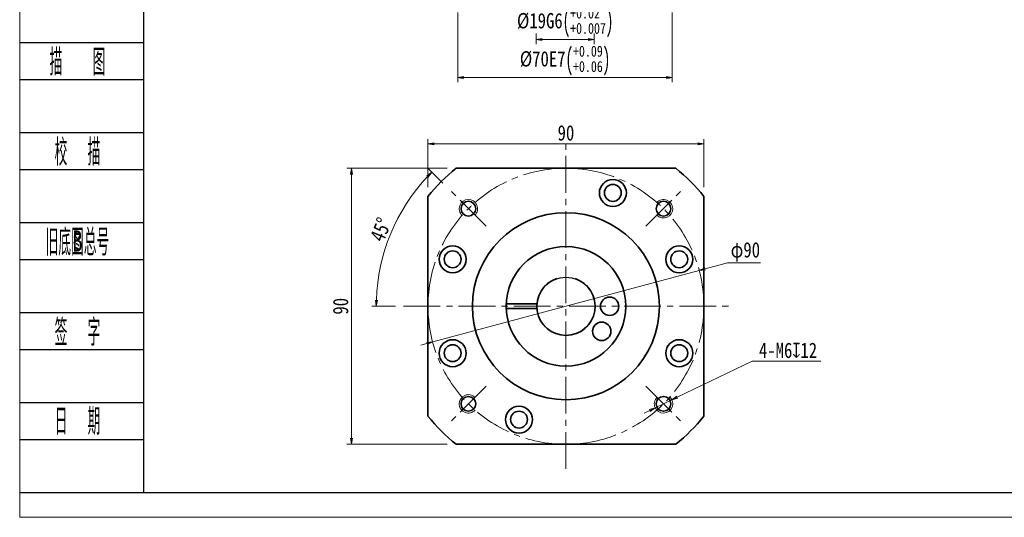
# Model space of a CAD drawing. Header units: millimetres. Extents: x -20 to 938, y -23 to 457.
# Tile 1 of 6: x -16 to 305, y -23 to 139. Entities that reach past the tile are written whole.
import ezdxf
from ezdxf.enums import TextEntityAlignment as Align

# ---------------------------------------------------------------- set-up
doc = ezdxf.new("R2010")
doc.units = ezdxf.units.MM
doc.linetypes.add('点画线', pattern=[18, 12, -2, 2, -2])
doc.layers.add('2细线层', color=4, linetype='Continuous')
doc.layers.add('6文字层', color=3, linetype='Continuous')
for name, color, linetype, lineweight in [('CDRAFT0', 7, 'Continuous', 35), ('EB0', 7, 'Continuous', 35), ('中心线层', 1, '点画线', 18), ('图框_外框线', 7, 'Continuous', 18), ('尺寸线层', 3, 'Continuous', 18), ('粗实线层_1', 7, 'Continuous', 35), ('细实线', 211, 'Continuous', 18)]:
    doc.layers.add(name, color=color, linetype=linetype, lineweight=lineweight)
doc.styles.add('PC_TEXTSTYLE', font='ISOCP.SHX', dxfattribs={"width": 0.707, "bigfont": 'GBCBIG.SHX'})
doc.styles.get("Standard").update_dxf_attribs({"font": 'SimSun.ttf'})
doc.styles.add('宋体', font='SimSun.ttf', dxfattribs={"width": 0.8})
doc.dimstyles.new('A水平标注$0', dxfattribs={"dimtxt": 3.5, "dimasz": 2, "dimexe": 1.5, "dimexo": 3, "dimgap": 1.1, "dimtad": 1, "dimtoh": 1, "dimdec": 4, "dimdsep": 46, "dimtxsty": '宋体', "dimblk": 'OPEN', "dimcen": 3, "dimclrd": 3, "dimclre": 3, "dimclrt": 6, "dimadec": 0, "dimazin": 0, "dimtm": 1e-09, "dimtfac": 1, "dimtdec": 4, "dimtix": 1, "dimtmove": 0, "dimatfit": 3, "dimldrblk": 'OPEN', "dimfxl": 0, "dimlwd": 13, "dimlwe": 13, "dimarcsym": 0})
doc.dimstyles.new('D直径标注φ25', dxfattribs={"dimtxt": 3.5, "dimasz": 2, "dimexe": 1, "dimexo": 3, "dimtad": 1, "dimtoh": 1, "dimdec": 1, "dimdsep": 46, "dimtxsty": '宋体', "dimblk": 'OPEN', "dimcen": 3, "dimclrd": 3, "dimclre": 3, "dimclrt": 130, "dimadec": 0, "dimazin": 0, "dimtm": 1e-09, "dimtfac": 1, "dimtdec": 1, "dimtmove": 0, "dimatfit": 0, "dimldrblk": 'OPEN', "dimfxl": 0, "dimlwd": 13, "dimlwe": 13, "dimarcsym": 0})
doc.dimstyles.new('螺孔(M8-7H)', dxfattribs={"dimtxt": 3.5, "dimasz": 2, "dimexe": 1.25, "dimexo": 3, "dimtad": 1, "dimtoh": 1, "dimdec": 4, "dimdsep": 46, "dimtxsty": '宋体', "dimblk": 'OPEN', "dimcen": 3, "dimclrd": 3, "dimclre": 3, "dimclrt": 2, "dimadec": 0, "dimazin": 0, "dimtm": 1e-09, "dimtfac": 1, "dimtdec": 4, "dimtmove": 0, "dimatfit": 3, "dimldrblk": 'OPEN', "dimfxl": 0, "dimlwd": 9, "dimlwe": 9, "dimarcsym": 0})

# ---------------------------------------------------------------- blocks, each defined once
blk = doc.blocks.new('_Open')
at = {"color": 0, "linetype": 'ByBlock', "lineweight": -2}
for p, q in [((-1, 0.17), (0, 0)), ((-1, -0.17), (0, 0)), ((0, 0), (-1, 0))]:
    blk.add_line(p, q, dxfattribs=at)
blk = doc.blocks.new('*D29')
at = {"layer": 'Defpoints', "color": 0, "transparency": 16777216}
for p in [(125.88, 90.71), (91.7, 0.71), (125.88, 0.71)]:
    blk.add_point(p, dxfattribs=at)
at = {"layer": '尺寸线层', "color": 3, "lineweight": 13, "transparency": 16777216}
for p, q in [((122.88, 90.71), (90.2, 90.71)), ((91.7, 88.71), (91.7, 2.71)), ((122.88, 0.71), (90.2, 0.71))]:
    blk.add_line(p, q, dxfattribs=at)
at = {"layer": '尺寸线层', "color": 3, "lineweight": 13, "transparency": 16777216, "xscale": 2, "yscale": 2, "zscale": 2}
for p, rotation in [((91.7, 90.71), 90), ((91.7, 0.71), 270)]:
    blk.add_blockref('_Open', p, dxfattribs=dict(at, rotation=rotation))
at = {"layer": '尺寸线层', "color": 6, "transparency": 16777216, "insert": (88.2, 45.71), "char_height": 5, "attachment_point": 5, "rotation": 90, "style": '宋体', "bg_fill": 3, "box_fill_scale": 1.1, "bg_fill_color": 256, "bg_fill_true_color": 13158600, "bg_fill_transparency": 0}
blk.add_mtext('90', dxfattribs=at)
blk = doc.blocks.new('*D30')
at = {"layer": 'Defpoints', "color": 0, "transparency": 16777216}
for p in [(123.6, 83.78), (108.1, 76.64), (135.61, 71.77), (109.04, 45.71), (213.49, 45.71)]:
    blk.add_point(p, dxfattribs=at)
at = {"layer": '尺寸线层', "color": 3, "lineweight": 13, "transparency": 16777216}
for p, q in [((121.48, 85.9), (116.87, 90.51)), ((106.04, 45.71), (98.32, 45.71))]:
    blk.add_line(p, q, dxfattribs=at)
blk.add_arc((161.67, 45.71), 61.86, 136.8526, 178.1474, dxfattribs=at)
at = {"layer": '尺寸线层', "color": 3, "lineweight": 13, "transparency": 16777216, "xscale": 2, "yscale": 2, "zscale": 2}
for p, rotation in [((117.93, 89.45), 45.92632355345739), ((99.82, 45.71), 269.0736764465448)]:
    blk.add_blockref('_Open', p, dxfattribs=dict(at, rotation=rotation))
at = {"layer": '尺寸线层', "color": 6, "transparency": 16777216, "insert": (101.29, 70.72), "char_height": 5, "attachment_point": 5, "rotation": 67.5, "style": '宋体', "bg_fill": 3, "box_fill_scale": 1.1, "bg_fill_color": 256, "bg_fill_true_color": 13158600, "bg_fill_transparency": 0}
blk.add_mtext('45°', dxfattribs=at)
blk = doc.blocks.new('*D31')
at = {"layer": 'Defpoints', "color": 0, "transparency": 16777216}
for p in [(205.14, 57.36), (118.21, 34.06)]:
    blk.add_point(p, dxfattribs=at)
at = {"layer": '尺寸线层', "color": 3, "lineweight": 13, "transparency": 16777216}
for p, q in [((207.07, 57.88), (214.31, 59.82)), ((214.31, 59.82), (225.08, 59.82)), ((118.21, 34.06), (205.14, 57.36)), ((116.27, 33.54), (114.34, 33.02))]:
    blk.add_line(p, q, dxfattribs=at)
at = {"layer": '尺寸线层', "color": 3, "lineweight": 13, "transparency": 16777216, "xscale": 2, "yscale": 2, "zscale": 2}
for p, rotation in [((205.14, 57.36), 195.0068386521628), ((118.21, 34.06), 15.00683865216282)]:
    blk.add_blockref('_Open', p, dxfattribs=dict(at, rotation=rotation))
at = {"layer": '尺寸线层', "color": 130, "transparency": 16777216, "insert": (220.19, 63.43), "char_height": 5, "attachment_point": 5, "style": '宋体', "bg_fill": 3, "box_fill_scale": 1.1, "bg_fill_color": 256, "bg_fill_true_color": 13158600, "bg_fill_transparency": 0}
blk.add_mtext('φ90', dxfattribs=at)
blk = doc.blocks.new('*D32')
at = {"layer": 'Defpoints', "color": 0, "transparency": 16777216}
for p in [(206.67, 98.71), (116.67, 81.5), (206.67, 81.5)]:
    blk.add_point(p, dxfattribs=at)
at = {"layer": '尺寸线层', "color": 3, "lineweight": 13, "transparency": 16777216}
for p, q in [((116.67, 84.5), (116.67, 100.21)), ((206.67, 84.5), (206.67, 100.21)), ((118.67, 98.71), (204.67, 98.71))]:
    blk.add_line(p, q, dxfattribs=at)
at = {"layer": '尺寸线层', "color": 3, "lineweight": 13, "transparency": 16777216, "xscale": 2, "yscale": 2, "zscale": 2, "rotation": 180}
blk.add_blockref('_Open', (116.67, 98.71), dxfattribs=at)
at = {"layer": '尺寸线层', "color": 3, "lineweight": 13, "transparency": 16777216, "xscale": 2, "yscale": 2, "zscale": 2}
blk.add_blockref('_Open', (206.67, 98.71), dxfattribs=at)
at = {"layer": '尺寸线层', "color": 6, "transparency": 16777216, "insert": (161.67, 102.21), "char_height": 5, "attachment_point": 5, "style": '宋体', "bg_fill": 3, "box_fill_scale": 1.1, "bg_fill_color": 256, "bg_fill_true_color": 13158600, "bg_fill_transparency": 0}
blk.add_mtext('90', dxfattribs=at)
blk = doc.blocks.new('*D33')
at = {"color": 3, "lineweight": 9, "transparency": 16777216}
for p, q in [((222.41, 27.77), (198, 16.05)), ((244.81, 27.77), (222.41, 27.77)), ((190.79, 12.59), (196.2, 15.19)), ((188.98, 11.73), (187.18, 10.86))]:
    blk.add_line(p, q, dxfattribs=at)
at = {"layer": 'Defpoints', "color": 0, "transparency": 16777216}
for p in [(196.2, 15.19), (190.79, 12.59)]:
    blk.add_point(p, dxfattribs=at)
at = {"color": 3, "lineweight": 9, "transparency": 16777216, "xscale": 2, "yscale": 2, "zscale": 2}
for p, rotation in [((196.2, 15.19), 205.6285851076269), ((190.79, 12.59), 25.62858510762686)]:
    blk.add_blockref('_Open', p, dxfattribs=dict(at, rotation=rotation))
at = {"color": 2, "transparency": 16777216, "insert": (234.11, 31.32), "char_height": 5, "attachment_point": 5, "style": '宋体', "bg_fill": 3, "box_fill_scale": 1.1, "bg_fill_color": 256, "bg_fill_true_color": 13158600, "bg_fill_transparency": 0}
blk.add_mtext('4-M6{\\famgdt|b0|i0|c0|p0;x}{12}', dxfattribs=at)
blk = doc.blocks.new('*D35')
at = {"layer": 'Defpoints', "color": 0, "transparency": 16777216}
for p in [(126.37, 144.47), (196.37, 144.47), (196.37, 120.25)]:
    blk.add_point(p, dxfattribs=at)
at = {"layer": '尺寸线层', "color": 3, "lineweight": 13, "transparency": 16777216}
for p, q in [((126.37, 141.47), (126.37, 118.75)), ((196.37, 141.47), (196.37, 118.75)), ((128.37, 120.25), (194.37, 120.25))]:
    blk.add_line(p, q, dxfattribs=at)
at = {"layer": '尺寸线层', "color": 3, "lineweight": 13, "transparency": 16777216, "xscale": 2, "yscale": 2, "zscale": 2, "rotation": 180}
blk.add_blockref('_Open', (126.37, 120.25), dxfattribs=at)
at = {"layer": '尺寸线层', "color": 3, "lineweight": 13, "transparency": 16777216, "xscale": 2, "yscale": 2, "zscale": 2}
blk.add_blockref('_Open', (196.37, 120.25), dxfattribs=at)
at = {"layer": '尺寸线层', "color": 6, "transparency": 16777216, "insert": (161.37, 125.79), "char_height": 5, "attachment_point": 5, "style": '宋体', "bg_fill": 3, "box_fill_scale": 1.1, "bg_fill_color": 257, "bg_fill_transparency": 0}
blk.add_mtext('{\\A1;{%%c70}{}{E7\\H0.7143x;{\\H2x;\\W0.5;(}\\S+0.09^ +0.06;{\\H2x;\\W0.5;)}}}', dxfattribs=at)
blk = doc.blocks.new('*D36')
at = {"layer": 'Defpoints', "color": 0, "transparency": 16777216}
for p in [(151.91, 154.47), (170.91, 154.47)]:
    blk.add_point(p, dxfattribs=at)
at = {"layer": '尺寸线层', "color": 3, "lineweight": 13, "transparency": 16777216}
for p, q in [((151.91, 151.47), (151.91, 131.18)), ((170.91, 151.47), (170.91, 131.18)), ((153.91, 132.68), (168.91, 132.68))]:
    blk.add_line(p, q, dxfattribs=at)
at = {"layer": '尺寸线层', "color": 3, "lineweight": 13, "transparency": 16777216, "xscale": 2, "yscale": 2, "zscale": 2, "rotation": 180}
blk.add_blockref('_Open', (151.91, 132.68), dxfattribs=at)
at = {"layer": '尺寸线层', "color": 3, "lineweight": 13, "transparency": 16777216, "xscale": 2, "yscale": 2, "zscale": 2}
blk.add_blockref('_Open', (170.91, 132.68), dxfattribs=at)
at = {"layer": '尺寸线层', "color": 6, "transparency": 16777216, "insert": (161.41, 138.23), "char_height": 5, "attachment_point": 5, "style": '宋体', "bg_fill": 3, "box_fill_scale": 1.1, "bg_fill_color": 256, "bg_fill_true_color": 13158600, "bg_fill_transparency": 0}
blk.add_mtext('{\\A1;{%%c19}{}{G6\\H0.7143x;{\\H2x;\\W0.5;(}\\S+0.02^ +0.007;{\\H2x;\\W0.5;)}}}', dxfattribs=at)
at = {"layer": 'Defpoints', "color": 0, "transparency": 16777216}
blk.add_point((170.91, 132.68), dxfattribs=at)

msp = doc.modelspace()

# ---------------------------------------------------------------- linework, layer by layer
msp.add_circle((161.67064, 45.70957), 9.5)
at = {"layer": '2细线层'}
for p, q in [((-16.4959, 131.74112), (23.92671, 131.74112)), ((-16.4959, 119.65488), (23.92671, 119.65488)), ((-16.4959, 102.38882), (23.92671, 102.38882)), ((-16.4959, 90.30258), (23.92671, 90.30258)), ((-16.4959, 73.03653), (23.92671, 73.03653)), ((-16.4959, 60.95029), (23.92671, 60.95029)), ((-16.4959, 43.68423), (23.92671, 43.68423)), ((-16.4959, 31.59799), (23.92671, 31.59799)), ((-16.4959, 14.33193), (23.92671, 14.33193)), ((-16.4959, 2.24569), (23.92671, 2.24569)), ((-16.4959, -15.02037), (23.92671, -15.02037))]:
    msp.add_line(p, q, dxfattribs=at)
at = {"layer": 'CDRAFT0'}
for centre in [(176.97798, 82.66475), (124.71546, 61.01691), (198.62582, 61.01691), (124.71546, 30.40223), (198.62582, 30.40223), (146.36331, 8.75439)]:
    msp.add_circle(centre, 4.4, dxfattribs=at)
for start, end in [(128.4998296, 141.5000496), (38.4998296, 51.5000496), (218.4998296, 231.5000496), (308.4998296, 321.5000496)]:
    msp.add_arc((161.67064, 45.70957), 57.5, start, end, dxfattribs=at)
at = {"layer": 'EB0'}
for p, q in [((142.18507, 46.45957), (152.20029, 46.45957)), ((142.18507, 44.95957), (152.20029, 44.95957))]:
    msp.add_line(p, q, dxfattribs=at)
for centre, radius in [((161.67064, 45.70957), 19.5), ((175.92064, 45.70957), 3), ((173.34356, 37.5361), 3)]:
    msp.add_circle(centre, radius, dxfattribs=at)
msp.add_arc((161.67064, 45.70957), 9.5, 108.4103907, 71.5915198, dxfattribs=at)
at = {"layer": '中心线层'}
for p, q in [((135.6078, 71.77241), (123.60085, 83.77936)), ((187.73348, 19.64673), (199.74044, 7.63977))]:
    msp.add_line(p, q, dxfattribs=at)
at = {"layer": '粗实线层_1'}
for points in [[(125.87625, 90.70957), (197.4652, 90.70957)], [(116.67064, 9.91517), (116.67064, 81.50412)], [(206.67064, 81.50397), (206.67064, 9.91502)], [(197.46504, 0.70957), (125.87609, 0.70957)]]:
    msp.add_lwpolyline(points, dxfattribs=at)
for centre, radius in [((176.97798, 82.66475), 2.75), ((129.85084, 77.52937), 2.4), ((161.67064, 45.70957), 30.5), ((124.71546, 61.01691), 2.75), ((198.62582, 61.01691), 2.75), ((124.71546, 30.40223), 2.75), ((198.62582, 30.40223), 2.75), ((193.49045, 13.88976), 2.4), ((146.36331, 8.75439), 2.75)]:
    msp.add_circle(centre, radius, dxfattribs=at)
at = {"layer": '细实线'}
for centre, start, end in [((129.85084, 77.52937), 315, 226.9102132), ((193.49045, 13.88976), 135, 46.9102132)]:
    msp.add_arc(centre, 3, start, end, dxfattribs=at)

# ---------------------------------------------------------------- texts
at = {"layer": '6文字层', "color": 3, "style": 'PC_TEXTSTYLE'}
for s, width, p in [('描   图', 0.6667, (2.34414, 125.698)), ('校  描', 0.667, (2.34414, 96.3457)), ('旧底图总号', 0.667, (2.34414, 66.99341)), ('签  字', 0.667, (2.34414, 37.64111)), ('日  期', 0.667, (2.3549, 8.46113))]:
    msp.add_text(s, height=8.633029, dxfattribs=dict(at, width=width)).set_placement(p, align=Align.MIDDLE)
at = {"layer": '6文字层', "width": 0.707}
msp.add_text('B', height=6.90642, dxfattribs=at).set_placement((2.34414, 66.99341), align=Align.MIDDLE)

# ---------------------------------------------------------------- next in the draw order: dimensions: what is measured, and where the dimension line sits
at = {"layer": '尺寸线层'}
dim = msp.add_linear_dim(base=(91.6982, 0.70957), p1=(125.87625, 90.70957), p2=(125.87609, 0.70957), angle=270, dimstyle='A水平标注$0', override={"dimtxt": 5, "dimgap": 1, "dimdec": 1, "dimpost": '<>', "dimblk": 'Open', "dimtvp": 0.1, "dimtfill": 1, "dimtfillclr": 256}, dxfattribs=at)
dim.commit()
dim.dimension.update_dxf_attribs({"geometry": '*D29', "text_midpoint": (88.1982, 45.70957)})

# ---------------------------------------------------------------- next in the draw order: linework, layer by layer
at = {"layer": '中心线层'}
msp.add_line((135.6078, 19.64673), (123.60085, 7.63977), dxfattribs=at)
at = {"layer": '粗实线层_1'}
msp.add_circle((129.85084, 13.88976), 2.4, dxfattribs=at)
at = {"layer": '细实线'}
msp.add_arc((129.85084, 13.88976), 3, 45, 316.9102132, dxfattribs=at)

# ---------------------------------------------------------------- next in the draw order: dimensions: what is measured, and where the dimension line sits
at = {"layer": '尺寸线层'}
dim = msp.add_angular_dim_2l(base=(108.10214, 76.63736), line1=((135.6078, 71.77241), (123.60085, 83.77936)), line2=((109.03717, 45.70957), (213.49291, 45.70957)), dimstyle='A水平标注$0', override={"dimtxt": 5, "dimgap": 1, "dimdec": 1, "dimpost": '<>', "dimblk": 'Open', "dimtvp": 0.1, "dimtfill": 1, "dimtfillclr": 256}, dxfattribs=at)
dim.commit()
dim.dimension.update_dxf_attribs({"geometry": '*D30', "text_midpoint": (101.28997, 70.72006)})

# ---------------------------------------------------------------- next in the draw order: linework, layer by layer
at = {"layer": '中心线层'}
for p, q in [((161.67064, -7.29043), (161.67064, 98.70957)), ((187.73348, 71.77241), (199.74044, 83.77936)), ((108.67064, 45.70957), (214.67064, 45.70957))]:
    msp.add_line(p, q, dxfattribs=at)
msp.add_circle((161.67064, 45.70957), 45, dxfattribs=at)
at = {"layer": '粗实线层_1'}
msp.add_circle((193.49045, 77.52937), 2.4, dxfattribs=at)
at = {"layer": '细实线'}
msp.add_arc((193.49045, 77.52937), 3, 225, 136.9102132, dxfattribs=at)

# ---------------------------------------------------------------- next in the draw order: dimensions: what is measured, and where the dimension line sits
at = {"layer": '尺寸线层'}
dim = msp.add_diameter_dim_2p(p1=(118.20537, 34.05752), p2=(205.13591, 57.36161), dimstyle='D直径标注φ25', override={"dimtxt": 5, "dimgap": 1, "dimpost": 'φ<>'}, dxfattribs=at)
dim.commit()
dim.dimension.update_dxf_attribs({"geometry": '*D31', "text_midpoint": (220.19403, 59.82134), "dimtype": 163})

# ---------------------------------------------------------------- next in the draw order: linework, layer by layer
at = {"layer": '图框_外框线', "color": 3}
msp.add_lwpolyline([(-16.48868, -23.10345), (662.48989, -23.10345), (662.48989, 457.0314), (-16.48868, 457.0314)], close=True, dxfattribs=at)
at = {"layer": '图框_外框线', "color": 3, "lineweight": 25}
msp.add_lwpolyline([(23.92671, -15.02037), (654.40681, -15.02037), (654.40681, 448.94832), (23.92671, 448.94832)], close=True, dxfattribs=at)

# ---------------------------------------------------------------- next in the draw order: dimensions: what is measured, and where the dimension line sits
dim = msp.add_diameter_dim_2p(p1=(190.7856, 12.59216), p2=(196.1953, 15.18737), text='4-M<>{\\famgdt|b0|i0|c0|p0;x}{12}', dimstyle='螺孔(M8-7H)', override={"dimtxt": 5, "dimgap": 1, "dimtad": 1, "dimtih": 0, "dimtoh": 1, "dimdec": 4, "dimlfac": 1, "dimpost": '<>', "dimcen": 0, "dimse1": 0, "dimse2": 0, "dimsd1": 0, "dimsd2": 0, "dimtix": 0, "dimtofl": 1, "dimatfit": 3, "dimtvp": 0.1})
dim.commit()
dim.dimension.update_dxf_attribs({"geometry": '*D33', "text_midpoint": (234.11398, 27.76542), "dimtype": 163})
at = {"layer": '尺寸线层'}
dim = msp.add_linear_dim(base=(196.37018, 120.24511), p1=(126.37018, 144.47464), p2=(196.37018, 144.47464), text='{\\A1;{%%c<>}{}{E7\\H0.7143x;{\\H2x;\\W0.5;(}\\S+0.09^ +0.06;{\\H2x;\\W0.5;)}}}', dimstyle='A水平标注$0', override={"dimtxt": 5, "dimgap": 1, "dimdec": 1, "dimpost": '<>', "dimblk": 'Open', "dimtp": 0.09, "dimtm": -0.06, "dimtdec": 2, "dimtvp": 0.1, "dimtfill": 1, "dimtfillclr": 256, "dimtzin": 8}, dxfattribs=at)
dim.commit()
dim.dimension.update_dxf_attribs({"geometry": '*D35', "text_midpoint": (161.37018, 120.24511), "dimtype": 160})
dim = msp.add_linear_dim(base=(206.67072, 98.70957), p1=(116.67064, 81.50412), p2=(206.67072, 81.50403), dimstyle='A水平标注$0', override={"dimtxt": 5, "dimgap": 1, "dimdec": 1, "dimpost": '<>', "dimblk": 'Open', "dimtvp": 0.1, "dimtfill": 1, "dimtfillclr": 256}, dxfattribs=at)
dim.commit()
dim.dimension.update_dxf_attribs({"geometry": '*D32', "text_midpoint": (161.67064, 98.70957), "dimtype": 160})

# ---------------------------------------------------------------- next in the draw order: dimensions: what is measured, and where the dimension line sits
dim = msp.add_linear_dim(base=(170.91212, 132.68243), p1=(151.91212, 154.47419), p2=(170.91212, 154.47419), text='{\\A1;{%%c<>}{}{G6\\H0.7143x;{\\H2x;\\W0.5;(}\\S+0.02^ +0.007;{\\H2x;\\W0.5;)}}}', dimstyle='A水平标注$0', override={"dimtxt": 5, "dimgap": 1, "dimdec": 1, "dimpost": '<>', "dimblk": 'Open', "dimtp": 0.02, "dimtm": -0.007, "dimtdec": 3, "dimtvp": 0.1, "dimtfill": 1, "dimtfillclr": 256, "dimtzin": 8}, dxfattribs=at)
dim.commit()
dim.dimension.update_dxf_attribs({"geometry": '*D36', "text_midpoint": (161.41212, 132.68243), "dimtype": 160})

doc.saveas('drawing.dxf')
